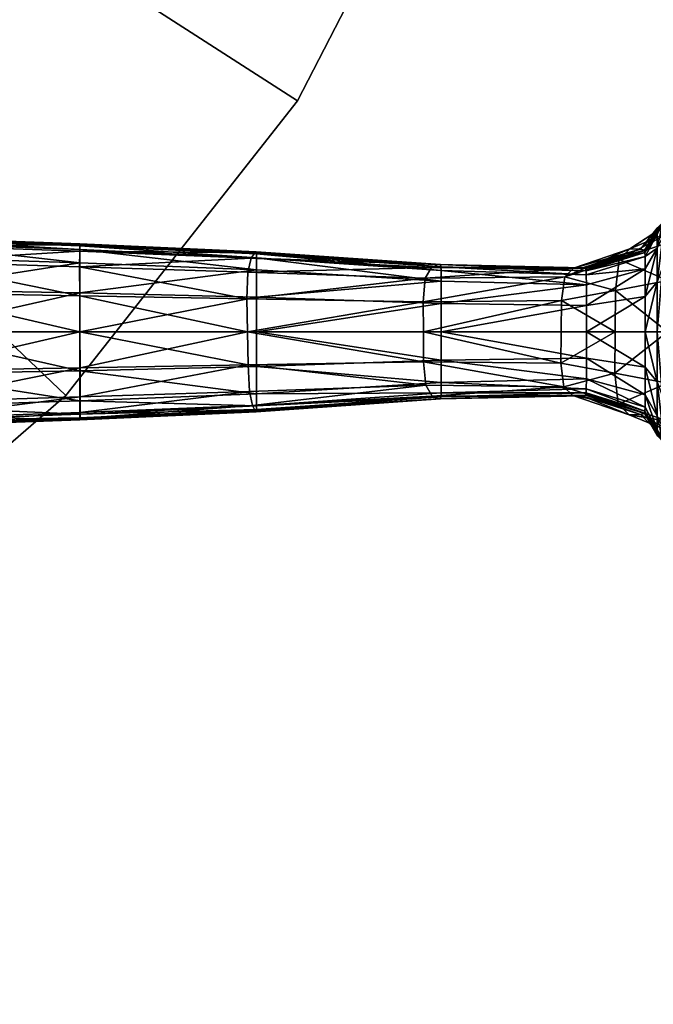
# Model space of a CAD drawing. Header units: inches. Extents: x 13.4 to 35.2, y -33.7 to 45.7.
# Tile 9 of 52: x 30.5 to 33.3, y -33.7 to -29.3. Entities that reach past the tile are written whole.
import ezdxf

# ---------------------------------------------------------------- set-up
doc = ezdxf.new("R2010")
doc.units = ezdxf.units.IN
doc.header["$MEASUREMENT"] = 0
doc.layers.get('0').update_dxf_attribs({"true_color": 0x737373})
doc.layers.add('BASE-FUNDICIÓN', color=1, linetype='Continuous', true_color=0xff0000)

msp = doc.modelspace()

# ---------------------------------------------------------------- meshes
at = {"color": 8, "true_color": 0x737373}
mesh = msp.add_polyface(dxfattribs=at)
corners = [(24.2619, -24.8888), (33.1201, -24.8888), (32.9601, -23.2123), (32.4856, -21.5965), (31.7139, -20.0996), (30.6729, -18.7759), (29.4002, -17.673), (27.9417, -16.831), (26.3503, -16.2802), (24.6834, -16.0405), (23.0012, -16.1207), (21.3646, -16.5177), (19.8327, -17.2173), (18.4609, -18.1941), (17.2988, -19.4129), (16.3883, -20.8297), (15.7624, -22.3931), (15.4437, -24.0467), (15.4437, -25.7308), (15.7624, -27.3844), (16.3883, -28.9479), (17.2988, -30.3646), (18.4609, -31.5834), (19.8327, -32.5603), (21.3646, -33.2598), (23.0012, -33.6569), (24.6834, -33.737), (26.3503, -33.4973), (27.9417, -32.9465), (29.4002, -32.1045), (30.6729, -31.0017), (31.7139, -29.6779), (32.4856, -28.181), (32.9601, -26.5652), (33.1201, -24.8888, 0.9843), (32.9601, -23.2123, 0.9843), (32.4856, -21.5965, 0.9843), (31.7139, -20.0996, 0.9843), (30.6729, -18.7759, 0.9843), (29.4002, -17.673, 0.9843), (27.9417, -16.831, 0.9843), (26.3503, -16.2802, 0.9843), (24.6834, -16.0405, 0.9843), (23.0012, -16.1207, 0.9843), (21.3646, -16.5177, 0.9843), (19.8327, -17.2173, 0.9843), (18.4609, -18.1941, 0.9843), (17.2988, -19.4129, 0.9843), (16.3883, -20.8297, 0.9843), (15.7624, -22.3931, 0.9843), (15.4437, -24.0467, 0.9843), (15.4437, -25.7308, 0.9843), (15.7624, -27.3844, 0.9843), (16.3883, -28.9479, 0.9843), (17.2988, -30.3646, 0.9843), (18.4609, -31.5834, 0.9843), (19.8327, -32.5603, 0.9843), (21.3646, -33.2598, 0.9843), (23.0012, -33.6569, 0.9843), (24.6834, -33.737, 0.9843), (26.3503, -33.4973, 0.9843), (27.9417, -32.9465, 0.9843), (29.4002, -32.1045, 0.9843), (30.6729, -31.0017, 0.9843), (31.7139, -29.6779, 0.9843), (32.4856, -28.181, 0.9843), (32.9601, -26.5652, 0.9843), (24.2619, -24.8888, 0.9843)]
mesh.append_faces([[corners[k] for k in face] for face in [(1, 35, 34), (2, 36, 35), (3, 37, 36), (4, 38, 37), (5, 39, 38), (6, 40, 39), (7, 41, 40), (8, 42, 41), (9, 43, 42), (10, 44, 43), (11, 45, 44), (12, 46, 45), (13, 47, 46), (14, 48, 47), (15, 49, 48), (16, 50, 49), (17, 51, 50), (18, 52, 51), (19, 53, 52), (20, 54, 53), (21, 55, 54), (22, 56, 55), (23, 57, 56), (24, 58, 57), (25, 59, 58), (26, 60, 59), (27, 61, 60), (28, 62, 61), (29, 63, 62), (30, 64, 63), (31, 65, 64), (32, 66, 65), (33, 34, 66)]], dxfattribs={"vtx0": -1, "color": 8})
mesh.append_faces([[corners[k] for k in face] for face in [(0, 2, 1), (0, 3, 2), (0, 4, 3), (0, 5, 4), (0, 6, 5), (0, 7, 6), (0, 8, 7), (0, 9, 8), (0, 10, 9), (0, 11, 10), (0, 12, 11), (0, 13, 12), (0, 14, 13), (0, 15, 14), (0, 16, 15), (0, 17, 16), (0, 18, 17), (0, 19, 18), (0, 20, 19), (0, 21, 20), (0, 22, 21), (0, 23, 22), (0, 24, 23), (0, 25, 24), (0, 26, 25), (0, 27, 26), (0, 28, 27), (0, 29, 28), (0, 30, 29), (0, 31, 30), (0, 32, 31), (0, 33, 32), (0, 1, 33), (67, 34, 35), (67, 35, 36), (67, 36, 37), (67, 37, 38), (67, 38, 39), (67, 39, 40), (67, 40, 41), (67, 41, 42), (67, 42, 43), (67, 43, 44), (67, 44, 45), (67, 45, 46), (67, 46, 47), (67, 47, 48), (67, 48, 49), (67, 49, 50), (67, 50, 51), (67, 51, 52), (67, 52, 53), (67, 53, 54), (67, 54, 55), (67, 55, 56), (67, 56, 57), (67, 57, 58), (67, 58, 59), (67, 59, 60), (67, 60, 61), (67, 61, 62), (67, 62, 63), (67, 63, 64), (67, 64, 65), (67, 65, 66), (67, 66, 34)]], dxfattribs={"vtx0": -1, "vtx2": -1, "color": 8})
mesh.append_faces([[corners[k] for k in face] for face in [(1, 2, 35), (2, 3, 36), (3, 4, 37), (4, 5, 38), (5, 6, 39), (6, 7, 40), (7, 8, 41), (8, 9, 42), (9, 10, 43), (10, 11, 44), (11, 12, 45), (12, 13, 46), (13, 14, 47), (14, 15, 48), (15, 16, 49), (16, 17, 50), (17, 18, 51), (18, 19, 52), (19, 20, 53), (20, 21, 54), (21, 22, 55), (22, 23, 56), (23, 24, 57), (24, 25, 58), (25, 26, 59), (26, 27, 60), (27, 28, 61), (28, 29, 62), (29, 30, 63), (30, 31, 64), (31, 32, 65), (32, 33, 66), (33, 1, 34)]], dxfattribs={"vtx2": -1, "color": 8})
at = {"layer": 'BASE-FUNDICIÓN', "color": 8, "true_color": 0x737373}
mesh = msp.add_polyface(dxfattribs=at)
corners = [(30.7369, -31.026, -13.4422), (29.9568, -31.0511, -13.1533), (29.9568, -30.9042, -13.155), (30.7369, -30.8899, -13.4439), (29.9568, -30.7154, -13.155), (29.1668, -30.9208, -12.9047), (29.1668, -30.7154, -12.9047), (29.1728, -30.2952, -12.2563), (29.9698, -30.3257, -12.561), (29.9609, -30.2969, -12.9697), (29.1767, -30.3745, -11.814), (29.9783, -30.3996, -12.1595), (29.1782, -30.5267, -11.6712), (29.9805, -30.5407, -12.031), (29.1783, -30.7153, -11.6782), (29.9795, -30.7153, -12.039), (29.1731, -31.1354, -12.2704), (29.9677, -31.1049, -12.577), (29.9753, -31.031, -12.1836), (29.1772, -31.056, -11.835), (29.1688, -31.1663, -12.7093), (29.9602, -31.1337, -12.9737), (30.7369, -31.0851, -13.4369), (29.9569, -31.1137, -13.148), (30.7369, -31.1019, -13.4264), (29.9571, -31.1305, -13.1375), (30.7369, -30.4047, -13.4422), (29.9568, -30.3796, -13.1533), (29.9569, -30.317, -13.148), (30.7369, -30.3456, -13.4369), (29.9572, -30.3002, -13.1375), (29.1668, -31.0801, -12.9029), (29.1669, -31.1469, -12.8977), (29.1669, -30.2838, -12.8977), (29.167, -30.267, -12.8871), (29.1688, -30.2643, -12.7058), (29.9576, -30.2909, -13.12), (29.1672, -30.2577, -12.8696), (29.1672, -31.1729, -12.8696), (29.9575, -31.1397, -13.12), (29.167, -31.1637, -12.8871), (30.7372, -31.1053, -13.2697), (30.737, -31.111, -13.4089), (30.7369, -30.3288, -13.4264), (29.9568, -30.5265, -13.155), (30.7369, -30.5408, -13.4439), (29.1668, -30.5099, -12.9047), (29.1785, -30.9039, -11.6852), (29.9785, -30.89, -12.0471)]
mesh.append_faces([[corners[k] for k in face] for face in [(0, 1, 2), (3, 2, 4), (5, 2, 1), (6, 4, 2), (7, 8, 9), (10, 11, 8), (12, 13, 11), (11, 10, 12), (13, 12, 14), (14, 15, 13), (16, 17, 18), (18, 19, 16), (20, 21, 17), (22, 23, 1), (24, 25, 23), (26, 27, 28), (29, 28, 30), (31, 1, 23), (32, 23, 25), (33, 28, 27), (34, 30, 28), (35, 9, 36), (37, 36, 30), (38, 39, 21), (40, 25, 39), (41, 21, 39), (42, 39, 25), (43, 30, 36), (4, 44, 45), (44, 27, 26), (27, 44, 46), (44, 4, 6), (47, 19, 18), (18, 48, 47), (14, 47, 48), (48, 15, 14)]], dxfattribs={"vtx2": -1, "color": 8})
mesh = msp.add_polyface(dxfattribs=at)
corners = [(33.2083, -30.3426, -14.18), (33.4064, -30.26, -14.3812), (33.3503, -30.2496, -14.9601), (33.2566, -30.3439, -14.7435), (33.1601, -30.3897, -13.6252), (33.3853, -30.3129, -13.7535), (33.3534, -30.238, -15.2806), (33.3556, -30.2889, -15.2885), (33.3313, -30.3388, -15.2002), (33.3304, -30.2763, -15.1943), (33.3597, -30.2272, -15.2836), (33.3393, -30.2468, -15.2116), (33.3705, -30.221, -15.2623), (33.331, -30.2501, -15.1644), (33.363, -30.2178, -15.2453), (33.274, -30.3489, -14.9453), (33.2755, -30.3595, -14.9628), (33.2764, -30.3771, -14.9734), (33.2768, -30.4326, -14.9786), (33.277, -30.5568, -14.9804), (33.277, -30.7154, -14.9804), (33.013, -30.7154, -14.6467), (33.013, -30.5977, -14.6467), (33.331, -30.4914, -15.201), (33.3306, -30.7154, -15.2), (33.1431, -30.5294, -13.4495), (33.1418, -30.7154, -13.4633), (33.3779, -30.7154, -13.5651), (33.3781, -30.4845, -13.5526), (33.3542, -30.4272, -15.2863), (33.3524, -30.7153, -15.2822), (33.3555, -30.4563, -15.2888), (33.3551, -30.7153, -15.2878), (33.3581, -30.4673, -15.2933)]
mesh.append_faces([[corners[k] for k in face] for face in [(0, 1, 2), (2, 3, 0), (1, 0, 4), (4, 5, 1), (6, 7, 8), (8, 9, 6), (10, 6, 9), (9, 11, 10), (10, 11, 12), (13, 14, 12), (12, 11, 13), (14, 13, 2), (13, 15, 3), (3, 2, 13), (15, 13, 11), (11, 16, 15), (17, 9, 8), (8, 18, 17), (9, 17, 16), (16, 11, 9), (19, 20, 21), (18, 19, 22), (19, 18, 8), (8, 23, 19), (20, 19, 23), (23, 24, 20), (25, 26, 27), (27, 28, 25), (4, 25, 28), (28, 5, 4), (29, 30, 24), (24, 23, 29), (7, 29, 23), (23, 8, 7), (29, 31, 32), (32, 30, 29), (32, 31, 33)]], dxfattribs={"vtx2": -1, "color": 8})
mesh = msp.add_polyface(dxfattribs=at)
corners = [(29.9568, -30.9042, -13.155), (30.7369, -30.8899, -13.4439), (30.7369, -31.026, -13.4422), (29.9568, -30.7154, -13.155), (30.7369, -30.7154, -13.4439), (30.7379, -31.0773, -12.8944), (29.9677, -31.1049, -12.577), (29.9602, -31.1337, -12.9737), (30.7372, -31.1053, -13.2697), (31.5123, -31.0459, -13.2407), (31.4994, -30.9833, -12.8657), (30.7384, -31.0076, -12.5217), (29.9753, -31.031, -12.1836), (30.7378, -30.8768, -12.3906), (29.9785, -30.89, -12.0471), (31.4932, -30.8636, -12.7323), (31.4903, -30.7153, -12.7197), (30.7368, -30.7153, -12.3802), (29.9795, -30.7153, -12.039), (30.7357, -30.3531, -12.8736), (29.9698, -30.3257, -12.561), (29.9783, -30.3996, -12.1595), (30.7352, -30.4228, -12.4905), (31.5063, -30.3843, -13.2154), (31.5228, -30.3604, -13.6114), (30.7365, -30.3252, -13.2645), (29.9609, -30.2969, -12.9697), (29.9568, -31.0511, -13.1533), (30.7369, -31.0851, -13.4369), (29.9569, -31.1137, -13.148), (30.7369, -31.1019, -13.4264), (29.9569, -30.317, -13.148), (30.7369, -30.3456, -13.4369), (30.7369, -30.4047, -13.4422), (29.9572, -30.3002, -13.1375), (30.7369, -30.3288, -13.4264), (29.9575, -31.1397, -13.12), (30.737, -31.111, -13.4089), (29.9571, -31.1305, -13.1375), (30.7368, -30.3195, -13.4089), (29.9576, -30.2909, -13.12), (30.7369, -30.5408, -13.4439), (29.9568, -30.5265, -13.155), (30.7357, -30.5537, -12.3698), (31.4874, -30.5667, -12.707), (29.9805, -30.5407, -12.031)]
mesh.append_faces([[corners[k] for k in face] for face in [(0, 1, 2), (3, 4, 1), (5, 6, 7), (7, 8, 5), (9, 5, 8), (10, 11, 5), (6, 5, 11), (11, 12, 6), (13, 14, 12), (12, 11, 13), (15, 13, 11), (16, 17, 13), (14, 13, 17), (17, 18, 14), (19, 20, 21), (21, 22, 19), (23, 19, 22), (24, 25, 19), (20, 19, 25), (25, 26, 20), (27, 2, 28), (29, 28, 30), (31, 32, 33), (34, 35, 32), (36, 37, 8), (38, 30, 37), (39, 40, 26), (26, 25, 39), (40, 39, 35), (41, 4, 3), (33, 41, 42), (43, 17, 16), (22, 43, 44), (43, 22, 21), (21, 45, 43), (17, 43, 45), (45, 18, 17)]], dxfattribs={"vtx2": -1, "color": 8})
mesh = msp.add_polyface(dxfattribs=at)
corners = [(30.7369, -30.8899, -13.4439), (31.5303, -30.8715, -13.7925), (31.5302, -30.9937, -13.7908), (30.7369, -31.026, -13.4422), (30.7369, -30.7154, -13.4439), (31.5303, -30.7154, -13.7925), (32.2883, -30.4746, -13.1918), (31.4907, -30.4468, -12.8278), (31.4874, -30.5667, -12.707), (32.2793, -30.5805, -13.0622), (31.4903, -30.7153, -12.7197), (32.2913, -30.9557, -13.2318), (31.4994, -30.9833, -12.8657), (31.5123, -31.0459, -13.2407), (30.7372, -31.1053, -13.2697), (31.5246, -31.07, -13.6178), (30.7379, -31.0773, -12.8944), (30.7384, -31.0076, -12.5217), (31.4932, -30.8636, -12.7323), (30.7378, -30.8768, -12.3906), (30.7352, -30.4228, -12.4905), (31.5063, -30.3843, -13.2154), (30.7357, -30.3531, -12.8736), (31.5228, -30.3604, -13.6114), (31.53, -31.0482, -13.7855), (30.7369, -31.0851, -13.4369), (31.5297, -31.065, -13.775), (30.7369, -31.1019, -13.4264), (30.7369, -30.3456, -13.4369), (31.53, -30.3825, -13.7855), (31.5302, -30.437, -13.7908), (30.7369, -30.4047, -13.4422), (30.7369, -30.3288, -13.4264), (31.5296, -30.3656, -13.775), (30.737, -31.111, -13.4089), (31.5292, -31.0744, -13.7575), (31.5288, -30.3562, -13.7575), (30.7368, -30.3195, -13.4089), (30.7365, -30.3252, -13.2645), (30.7369, -30.5408, -13.4439), (31.5303, -30.5592, -13.7925), (32.2813, -30.8499, -13.0888), (30.7357, -30.5537, -12.3698)]
mesh.append_faces([[corners[k] for k in face] for face in [(0, 1, 2), (2, 3, 0), (1, 0, 4), (4, 5, 1), (6, 7, 8), (9, 8, 10), (11, 12, 13), (14, 15, 13), (16, 13, 12), (17, 12, 18), (19, 18, 10), (20, 7, 21), (22, 21, 23), (24, 25, 3), (3, 2, 24), (25, 24, 26), (26, 27, 25), (28, 29, 30), (30, 31, 28), (29, 28, 32), (32, 33, 29), (34, 35, 15), (15, 14, 34), (35, 34, 27), (27, 26, 35), (36, 37, 38), (38, 23, 36), (37, 36, 33), (33, 32, 37), (39, 31, 30), (30, 40, 39), (4, 39, 40), (40, 5, 4), (10, 18, 41), (18, 12, 11), (10, 8, 42), (8, 7, 20)]], dxfattribs={"vtx2": -1, "color": 8})
mesh = msp.add_polyface(dxfattribs=at)
corners = [(32.9555, -30.4293, -13.9591), (33.2083, -30.3426, -14.18), (33.2566, -30.3439, -14.7435), (32.9956, -30.4272, -14.438), (32.9156, -30.4682, -13.4889), (33.1601, -30.3897, -13.6252), (32.3172, -30.4265, -13.6074), (32.3467, -30.4136, -14.0316), (32.2883, -30.4746, -13.1918), (32.2793, -30.5805, -13.0622), (32.9013, -30.5748, -13.3411), (32.2803, -30.7153, -13.0755), (32.8998, -30.7153, -13.3545), (33.274, -30.3489, -14.9453), (33.0101, -30.4311, -14.6116), (33.2755, -30.3595, -14.9628), (33.0115, -30.4415, -14.6291), (33.0124, -30.459, -14.6397), (33.2764, -30.3771, -14.9734), (33.2768, -30.4326, -14.9786), (33.0128, -30.5042, -14.6449), (32.3594, -30.4405, -14.2151), (32.3597, -30.4879, -14.2203), (32.3587, -30.4233, -14.2046), (32.3575, -30.4135, -14.187), (33.013, -30.7154, -14.6467), (33.013, -30.5977, -14.6467), (33.277, -30.5568, -14.9804), (32.3598, -30.5884, -14.2221), (32.3598, -30.7154, -14.2221), (33.1431, -30.5294, -13.4495), (33.1418, -30.7154, -13.4633)]
mesh.append_faces([[corners[k] for k in face] for face in [(0, 1, 2), (2, 3, 0), (1, 0, 4), (4, 5, 1), (6, 0, 3), (3, 7, 6), (0, 6, 8), (8, 4, 0), (9, 10, 4), (4, 8, 9), (11, 12, 10), (13, 14, 3), (3, 2, 13), (14, 13, 15), (15, 16, 14), (17, 18, 19), (19, 20, 17), (18, 17, 16), (16, 15, 18), (21, 17, 20), (20, 22, 21), (17, 21, 23), (23, 16, 17), (14, 24, 7), (7, 3, 14), (24, 14, 16), (16, 23, 24), (25, 26, 27), (26, 20, 19), (28, 22, 20), (20, 26, 28), (29, 28, 26), (26, 25, 29), (30, 5, 4), (4, 10, 30), (31, 30, 10), (10, 12, 31)]], dxfattribs={"vtx2": -1, "color": 8})
mesh = msp.add_polyface(dxfattribs=at)
corners = [(31.5303, -30.8715, -13.7925), (32.3598, -30.8423, -14.2221), (32.3597, -30.9428, -14.2203), (31.5302, -30.9937, -13.7908), (31.5303, -30.7154, -13.7925), (32.3598, -30.7154, -14.2221), (31.5063, -30.3843, -13.2154), (32.3172, -30.4265, -13.6074), (32.3467, -30.4136, -14.0316), (31.5228, -30.3604, -13.6114), (31.4907, -30.4468, -12.8278), (32.2883, -30.4746, -13.1918), (31.4874, -30.5667, -12.707), (32.2793, -30.5805, -13.0622), (31.4903, -30.7153, -12.7197), (32.2803, -30.7153, -13.0755), (32.9013, -30.5748, -13.3411), (31.5123, -31.0459, -13.2407), (32.3192, -31.0039, -13.6341), (32.2913, -30.9557, -13.2318), (31.5246, -31.07, -13.6178), (32.3473, -31.0169, -14.0383), (32.3594, -30.9901, -14.2151), (31.53, -31.0482, -13.7855), (32.3587, -31.0073, -14.2046), (31.5297, -31.065, -13.775), (31.53, -30.3825, -13.7855), (32.3594, -30.4405, -14.2151), (32.3597, -30.4879, -14.2203), (31.5302, -30.437, -13.7908), (31.5296, -30.3656, -13.775), (32.3587, -30.4233, -14.2046), (32.3575, -30.4135, -14.187), (31.5288, -30.3562, -13.7575), (31.5292, -31.0744, -13.7575), (32.3575, -31.0172, -14.1871), (32.3598, -30.5884, -14.2221), (31.5303, -30.5592, -13.7925), (32.2813, -30.8499, -13.0888), (31.4932, -30.8636, -12.7323), (32.8984, -30.8558, -13.3679)]
mesh.append_faces([[corners[k] for k in face] for face in [(0, 1, 2), (2, 3, 0), (1, 0, 4), (4, 5, 1), (6, 7, 8), (8, 9, 6), (7, 6, 10), (10, 11, 7), (12, 13, 11), (14, 15, 13), (16, 13, 15), (17, 18, 19), (18, 17, 20), (20, 21, 18), (22, 23, 3), (3, 2, 22), (23, 22, 24), (24, 25, 23), (26, 27, 28), (28, 29, 26), (27, 26, 30), (30, 31, 27), (32, 33, 9), (9, 8, 32), (33, 32, 31), (31, 30, 33), (34, 35, 21), (21, 20, 34), (35, 34, 25), (25, 24, 35), (36, 5, 4), (4, 37, 36), (28, 36, 37), (37, 29, 28), (38, 15, 14), (19, 38, 39), (15, 38, 40)]], dxfattribs={"vtx2": -1, "color": 8})
mesh = msp.add_polyface(dxfattribs=at)
corners = [(32.9524, -31.0014, -13.9859), (33.2054, -31.0884, -14.2076), (33.156, -31.0411, -13.6667), (32.9111, -30.9625, -13.5291), (32.9945, -31.0036, -14.4447), (33.2556, -31.0874, -14.7504), (33.2768, -30.9987, -14.9786), (33.0128, -30.9266, -14.6449), (33.013, -30.8331, -14.6467), (33.277, -30.8742, -14.9804), (33.013, -30.7154, -14.6467), (32.3598, -30.8423, -14.2221), (32.3597, -30.9428, -14.2203), (32.3598, -30.7154, -14.2221), (33.1404, -30.9013, -13.4771), (32.8984, -30.8558, -13.3679), (33.1418, -30.7154, -13.4633), (32.8998, -30.7153, -13.3545), (32.3192, -31.0039, -13.6341), (32.2913, -30.9557, -13.2318), (32.3473, -31.0169, -14.0383), (33.0098, -30.9997, -14.6116), (33.2737, -31.0824, -14.9453), (33.0114, -30.9893, -14.6292), (33.2753, -31.0718, -14.9629), (33.2763, -31.0543, -14.9734), (33.0123, -30.9718, -14.6397), (32.3594, -30.9901, -14.2151), (32.3587, -31.0073, -14.2046), (32.3575, -31.0172, -14.1871), (32.2813, -30.8499, -13.0888), (32.2803, -30.7153, -13.0755)]
mesh.append_faces([[corners[k] for k in face] for face in [(0, 1, 2), (2, 3, 0), (1, 0, 4), (4, 5, 1), (6, 7, 8), (9, 8, 10), (11, 8, 7), (7, 12, 11), (8, 11, 13), (13, 10, 8), (14, 15, 3), (3, 2, 14), (15, 14, 16), (16, 17, 15), (18, 0, 3), (3, 19, 18), (0, 18, 20), (20, 4, 0), (21, 22, 5), (5, 4, 21), (22, 21, 23), (23, 24, 22), (25, 26, 7), (7, 6, 25), (26, 25, 24), (24, 23, 26), (26, 27, 12), (12, 7, 26), (27, 26, 23), (23, 28, 27), (29, 21, 4), (4, 20, 29), (21, 29, 28), (28, 23, 21), (30, 19, 3), (3, 15, 30), (15, 17, 31)]], dxfattribs={"vtx2": -1, "color": 8})
mesh = msp.add_polyface(dxfattribs=at)
corners = [(33.2054, -31.0884, -14.2076), (33.4063, -31.1712, -14.4054), (33.3846, -31.1179, -13.7908), (33.156, -31.0411, -13.6667), (33.2556, -31.0874, -14.7504), (33.3501, -31.1821, -14.9662), (33.277, -30.8742, -14.9804), (33.331, -30.9397, -15.2009), (33.3312, -31.0925, -15.2001), (33.2768, -30.9987, -14.9786), (33.013, -30.8331, -14.6467), (33.013, -30.7154, -14.6467), (33.277, -30.7154, -14.9804), (33.3306, -30.7154, -15.2), (33.3776, -30.9462, -13.5776), (33.1404, -30.9013, -13.4771), (33.3779, -30.7154, -13.5651), (33.1418, -30.7154, -13.4633), (33.3541, -31.0034, -15.2861), (33.3554, -31.1417, -15.2882), (33.3524, -30.7153, -15.2822), (33.3555, -30.9744, -15.2888), (33.3551, -30.7153, -15.2878), (33.3581, -30.7153, -15.2933), (33.3303, -31.1553, -15.1942), (33.3532, -31.1929, -15.2803), (33.3595, -31.2036, -15.2832), (33.3392, -31.1849, -15.2116), (33.3309, -31.1817, -15.1644), (33.3629, -31.2142, -15.2453), (33.3704, -31.2107, -15.2623), (33.2737, -31.0824, -14.9453), (33.2753, -31.0718, -14.9629), (33.2763, -31.0543, -14.9734)]
mesh.append_faces([[corners[k] for k in face] for face in [(0, 1, 2), (2, 3, 0), (1, 0, 4), (4, 5, 1), (6, 7, 8), (8, 9, 6), (10, 6, 9), (11, 12, 6), (7, 6, 12), (12, 13, 7), (14, 15, 3), (3, 2, 14), (15, 14, 16), (16, 17, 15), (7, 18, 19), (19, 8, 7), (18, 7, 13), (13, 20, 18), (21, 18, 20), (20, 22, 21), (21, 22, 23), (24, 25, 26), (26, 27, 24), (25, 24, 8), (8, 19, 25), (5, 28, 29), (30, 29, 28), (28, 27, 30), (30, 27, 26), (31, 28, 5), (5, 4, 31), (28, 31, 32), (32, 27, 28), (24, 33, 9), (9, 8, 24), (33, 24, 27), (27, 32, 33)]], dxfattribs={"vtx2": -1, "color": 8})

doc.saveas('drawing.dxf')
